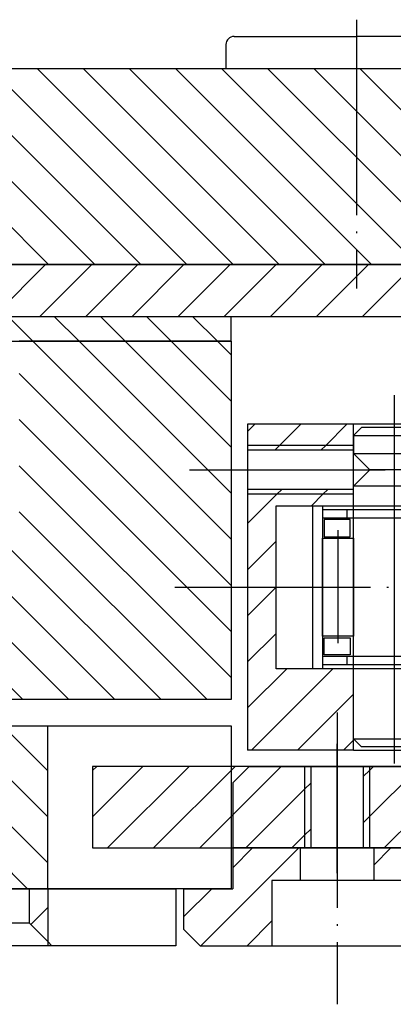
# Model space of a CAD drawing. Extents: x -1763 to 4575, y -3429 to 1051.
# Tile 60 of 80: x 3292 to 3315, y -2499 to -2439. Entities that reach past the tile are written whole.
import ezdxf

# ---------------------------------------------------------------- set-up
doc = ezdxf.new("R2010")
doc.units = 0
doc.linetypes.add('DASHED', pattern=[15, 7, -8])
doc.linetypes.add('DOT_CENTER', pattern=[14, 12, -1, 0, -1])
doc.layers.get('0').update_dxf_attribs({"linetype": 'CONTINUOUS'})
doc.layers.add('1', color=7, linetype='CONTINUOUS')
pattern_1 = [(45, (0, 0), (-1.4142136, 1.4142136), [])]
pattern_2 = [(135, (0, 0), (-1.4142136, -1.4142136), [])]
pattern_3 = [(45, (6e-14, 435.158), (-1.4142136, 1.4142136), [])]

# ---------------------------------------------------------------- blocks, each defined once
blk = doc.blocks.new('SHAFT_CAMROLL__28', base_point=(3311, -2484.573))
at = {"layer": '1', "color": 6, "linetype": 'DOT_CENTER'}
blk.add_line((3315, -2461.769), (3315, -2484.373), dxfattribs=at)
at = {"layer": '1', "color": 6, "linetype": 'CONTINUOUS'}
for p, q in [((3312.5, -2464.251), (3313, -2463.751)), ((3317, -2463.751), (3313, -2463.751)), ((3317.5, -2464.251), (3317, -2463.751)), ((3312.5, -2464.251), (3317.5, -2464.251)), ((3312.5, -2464.251), (3312.5, -2465.351)), ((3317.5, -2465.351), (3317.5, -2464.251)), ((3313.5, -2466.351), (3312.5, -2465.351)), ((3312.5, -2465.351), (3317.5, -2465.351)), ((3317.5, -2465.351), (3316.5, -2466.351)), ((3312.5, -2467.351), (3313.5, -2466.351)), ((3316.5, -2466.351), (3313.5, -2466.351)), ((3316.5, -2466.351), (3317.5, -2467.351)), ((3312.5, -2482.851), (3312.5, -2467.351)), ((3317.5, -2467.351), (3312.5, -2467.351)), ((3317.5, -2482.851), (3317.5, -2467.351)), ((3313, -2483.351), (3312.5, -2482.851)), ((3312.5, -2482.851), (3317.5, -2482.851)), ((3317, -2483.351), (3317.5, -2482.851)), ((3317, -2483.351), (3313, -2483.351))]:
    blk.add_line(p, q, dxfattribs=at)
blk = doc.blocks.new('BEARING1_T__29', base_point=(3310, -2455.269))
at = {"layer": '1', "color": 1, "linetype": 'DOT_CENTER'}
for p, q in [((3315, -2465.269), (3315, -2480.859)), ((3311.55, -2470.05), (3311.55, -2476.984)), ((3318.45, -2476.984), (3318.45, -2470.05))]:
    blk.add_line(p, q, dxfattribs=at)
at = {"layer": '1', "color": 1, "linetype": 'CONTINUOUS'}
for p, q in [((3310, -2478.551), (3310, -2468.551)), ((3310, -2468.551), (3310.6, -2468.551)), ((3310.6, -2468.551), (3310.6, -2468.801)), ((3310.6, -2468.551), (3319.4, -2468.551)), ((3319.4, -2468.551), (3320, -2468.551)), ((3319.4, -2468.801), (3319.4, -2468.551)), ((3320, -2468.551), (3320, -2478.551)), ((3310.6, -2468.801), (3310.6, -2469.301)), ((3312.1, -2468.801), (3310.6, -2468.801)), ((3310.6, -2469.301), (3312.1, -2469.301)), ((3310.6, -2469.301), (3310.6, -2470.551)), ((3310.7, -2469.401), (3310.7, -2470.451)), ((3312.3, -2469.401), (3310.7, -2469.401)), ((3317.9, -2468.801), (3312.1, -2468.801)), ((3312.1, -2468.801), (3312.1, -2469.301)), ((3312.1, -2469.301), (3317.9, -2469.301)), ((3312.3, -2470.451), (3312.3, -2469.401)), ((3317.7, -2469.401), (3317.7, -2470.451)), ((3319.3, -2469.401), (3317.7, -2469.401)), ((3319.4, -2468.801), (3317.9, -2468.801)), ((3317.9, -2468.801), (3317.9, -2469.301)), ((3317.9, -2469.301), (3319.4, -2469.301)), ((3319.3, -2470.451), (3319.3, -2469.401)), ((3319.4, -2469.301), (3319.4, -2468.801)), ((3319.4, -2470.551), (3319.4, -2469.301)), ((3310.6, -2476.551), (3310.6, -2470.551)), ((3310.6, -2470.551), (3312.5, -2470.551)), ((3310.6, -2470.551), (3310.6, -2476.551)), ((3310.7, -2470.451), (3312.3, -2470.451)), ((3312.5, -2470.551), (3312.5, -2476.551)), ((3317.5, -2476.551), (3317.5, -2470.551)), ((3317.5, -2470.551), (3319.4, -2470.551)), ((3317.7, -2470.451), (3319.3, -2470.451)), ((3319.4, -2470.551), (3319.4, -2476.551)), ((3319.4, -2476.551), (3319.4, -2470.551)), ((3312.5, -2476.551), (3310.6, -2476.551)), ((3310.6, -2476.551), (3310.6, -2477.801)), ((3310.7, -2476.651), (3312.3, -2476.651)), ((3310.7, -2477.701), (3310.7, -2476.651)), ((3312.3, -2476.651), (3312.3, -2477.701)), ((3319.4, -2476.551), (3317.5, -2476.551)), ((3317.7, -2476.651), (3319.3, -2476.651)), ((3317.7, -2477.701), (3317.7, -2476.651)), ((3319.3, -2476.651), (3319.3, -2477.701)), ((3319.4, -2477.801), (3319.4, -2476.551)), ((3312.1, -2477.801), (3310.6, -2477.801)), ((3310.6, -2477.801), (3310.6, -2478.301)), ((3312.3, -2477.701), (3310.7, -2477.701)), ((3317.9, -2477.801), (3312.1, -2477.801)), ((3312.1, -2477.801), (3312.1, -2478.301)), ((3319.3, -2477.701), (3317.7, -2477.701)), ((3317.9, -2478.301), (3317.9, -2477.801)), ((3319.4, -2477.801), (3317.9, -2477.801)), ((3319.4, -2478.301), (3319.4, -2477.801)), ((3310.6, -2478.301), (3310.6, -2478.551)), ((3310.6, -2478.301), (3312.1, -2478.301)), ((3312.1, -2478.301), (3317.9, -2478.301)), ((3317.9, -2478.301), (3319.4, -2478.301)), ((3319.4, -2478.551), (3319.4, -2478.301)), ((3310.6, -2478.551), (3310, -2478.551)), ((3319.4, -2478.551), (3310.6, -2478.551)), ((3320, -2478.551), (3319.4, -2478.551))]:
    blk.add_line(p, q, dxfattribs=at)
blk = doc.blocks.new('LOCKRING_S', base_point=(2980.704, -2483.551))
at = {"layer": '1', "linetype": 'CONTINUOUS'}
h = blk.add_hatch(dxfattribs=at)
h.set_pattern_fill('USER', color=2, scale=2, angle=45, pattern_type=0)
h.set_pattern_definition(pattern_1)
h.paths.add_polyline_path([(3312.5, -2463.551), (3312.5, -2464.851), (3306, -2464.851), (3306, -2463.551)])
h = blk.add_hatch(dxfattribs=at)
h.set_pattern_fill('USER', color=2, scale=2, angle=45, pattern_type=0)
h.set_pattern_definition(pattern_1)
h.paths.add_polyline_path([(3312.5, -2464.851), (3312.5, -2465.151), (3306, -2465.151), (3306, -2464.851)])
h = blk.add_hatch(dxfattribs=at)
h.set_pattern_fill('USER', color=2, scale=2, angle=45, pattern_type=0)
h.set_pattern_definition(pattern_1)
h.paths.add_polyline_path([(3312.5, -2467.551), (3312.5, -2467.851), (3306, -2467.851), (3306, -2467.551)])
h = blk.add_hatch(dxfattribs=at)
h.set_pattern_fill('USER', color=2, scale=2, angle=45, pattern_type=0)
h.set_pattern_definition(pattern_1)
h.paths.add_polyline_path([(3312.5, -2467.851), (3312.5, -2468.551), (3307.75, -2468.551), (3307.75, -2478.551), (3312.5, -2478.551), (3312.5, -2483.551), (3308, -2483.551), (3306, -2483.551), (3306, -2467.851)])
at = {"layer": '1', "color": 2, "linetype": 'CONTINUOUS'}
for p, q in [((3306, -2463.551), (3306, -2464.851)), ((3312.5, -2463.551), (3306, -2463.551)), ((3312.5, -2464.851), (3312.5, -2463.551)), ((3317.5, -2463.551), (3312.5, -2463.551)), ((3306, -2464.851), (3306, -2465.151)), ((3312.5, -2465.151), (3306, -2465.151)), ((3306, -2465.151), (3306, -2467.551)), ((3312.5, -2465.151), (3312.5, -2464.851)), ((3312.5, -2467.551), (3312.5, -2465.151)), ((3312.5, -2467.551), (3306, -2467.551)), ((3306, -2467.551), (3306, -2467.851)), ((3312.5, -2467.851), (3312.5, -2467.551)), ((3306, -2467.851), (3306, -2483.551)), ((3312.5, -2468.551), (3312.5, -2467.851)), ((3307.75, -2468.551), (3312.5, -2468.551)), ((3307.75, -2478.551), (3307.75, -2468.551)), ((3312.5, -2468.551), (3317.5, -2468.551)), ((3312.5, -2478.551), (3307.75, -2478.551)), ((3317.5, -2478.551), (3312.5, -2478.551)), ((3312.5, -2483.551), (3312.5, -2478.551)), ((3308, -2483.551), (3306, -2483.551)), ((3312.5, -2483.551), (3308, -2483.551)), ((3312.5, -2483.551), (3317, -2483.551))]:
    blk.add_line(p, q, dxfattribs=at)
at = {"layer": '1', "color": 2, "linetype": 'DASHED'}
for p, q in [((3312.5, -2464.851), (3306, -2464.851)), ((3312.5, -2467.851), (3306, -2467.851))]:
    blk.add_line(p, q, dxfattribs=at)
at = {"layer": '1', "color": 2, "linetype": 'DOT_CENTER'}
for p, q in [((3302.44, -2466.351), (3320.582, -2466.351)), ((3301.545, -2473.551), (3322.772, -2473.551))]:
    blk.add_line(p, q, dxfattribs=at)
at = {"layer": '1'}
for name, p in [('SHAFT_CAMROLL__28', (3311, -2484.573)), ('BEARING1_T__29', (3310, -2455.269))]:
    blk.add_blockref(name, p, dxfattribs=at)
blk = doc.blocks.new('PC_S', base_point=(3100, -2495.051))
at = {"layer": '1', "linetype": 'CONTINUOUS'}
h = blk.add_hatch(dxfattribs=at)
h.set_pattern_fill('USER', color=1, scale=2, angle=45, pattern_type=0)
h.set_pattern_definition(pattern_1)
h.paths.add_polyline_path([(3293.75, -2492.051), (3293.75, -2495.301), (3292.6, -2494.151), (3292.6, -2492.051)])
at = {"layer": '1', "color": 1, "linetype": 'CONTINUOUS'}
for p, q in [((3292.6, -2492.051), (3289.4, -2492.051)), ((3293.75, -2492.051), (3292.6, -2492.051)), ((3292.6, -2492.051), (3292.6, -2494.151)), ((3293.75, -2492.051), (3293.75, -2495.301)), ((3301.6, -2492.051), (3293.75, -2492.051)), ((3301.6, -2492.051), (3301.6, -2495.551)), ((3289.4, -2494.151), (3292.6, -2494.151)), ((3292.6, -2494.151), (3293.75, -2495.301)), ((3293.75, -2495.301), (3294, -2495.551)), ((3293.75, -2495.301), (3293.75, -2495.551)), ((3293.75, -2495.551), (3288, -2495.551)), ((3294, -2495.551), (3293.75, -2495.551)), ((3301.6, -2495.551), (3294, -2495.551))]:
    blk.add_line(p, q, dxfattribs=at)
blk = doc.blocks.new('PC_STIFF_S__33', base_point=(3095, -2501.758))
at = {"layer": '1', "linetype": 'CONTINUOUS'}
h = blk.add_hatch(dxfattribs=at)
h.set_pattern_fill('USER', color=5, scale=2, angle=135, pattern_type=0)
h.set_pattern_definition(pattern_2)
h.paths.add_polyline_path([(3293.75, -2482.051), (3293.75, -2492.051), (3288, -2492.051), (3288, -2482.051)])
at = {"layer": '1', "color": 5, "linetype": 'CONTINUOUS'}
for p, q in [((3288, -2482.051), (3293.75, -2482.051)), ((3293.75, -2482.051), (3305, -2482.051)), ((3293.75, -2492.051), (3293.75, -2482.051)), ((3305, -2482.051), (3305, -2492.051)), ((3288, -2492.051), (3293.75, -2492.051)), ((3293.75, -2492.051), (3301.6, -2492.051)), ((3305, -2492.051), (3301.6, -2492.051))]:
    blk.add_line(p, q, dxfattribs=at)
at = {"layer": '1'}
blk.add_blockref('PC_S', (3100, -2495.051), dxfattribs=at)
blk = doc.blocks.new('MITNEHMER_S', base_point=(3316.5, -2491.106))
at = {"layer": '1', "linetype": 'CONTINUOUS'}
h = blk.add_hatch(dxfattribs=at)
h.set_pattern_fill('USER', color=3, scale=2, angle=45, pattern_type=0)
h.set_pattern_definition(pattern_1)
h.paths.add_polyline_path([(3309.5, -2484.551), (3309.5, -2489.551), (3296.5, -2489.551), (3296.5, -2484.551)])
h = blk.add_hatch(dxfattribs=at)
h.set_pattern_fill('USER', color=3, scale=2, angle=45, pattern_type=0)
h.set_pattern_definition(pattern_1)
h.paths.add_polyline_path([(3309.9, -2484.551), (3309.9, -2489.551), (3309.5, -2489.551), (3309.5, -2484.551)])
h = blk.add_hatch(dxfattribs=at)
h.set_pattern_fill('USER', color=3, scale=2, angle=45, pattern_type=0)
h.set_pattern_definition(pattern_1)
h.paths.add_polyline_path([(3313.5, -2484.551), (3313.5, -2489.551), (3313.1, -2489.551), (3313.1, -2484.551)])
h = blk.add_hatch(dxfattribs=at)
h.set_pattern_fill('USER', color=3, scale=2, angle=45, pattern_type=0)
h.set_pattern_definition(pattern_1)
h.paths.add_polyline_path([(3316.5, -2484.551), (3316.5, -2489.551), (3313.5, -2489.551), (3313.5, -2484.551)])
at = {"layer": '1', "color": 3, "linetype": 'DOT_CENTER'}
blk.add_line((3311.5, -2491.106), (3311.5, -2483.164), dxfattribs=at)
at = {"layer": '1', "color": 3, "linetype": 'CONTINUOUS'}
for p, q in [((3296.5, -2484.551), (3296.5, -2489.551)), ((3309.5, -2484.551), (3296.5, -2484.551)), ((3309.9, -2484.551), (3309.5, -2484.551)), ((3309.9, -2489.551), (3309.9, -2484.551)), ((3313.1, -2484.551), (3309.9, -2484.551)), ((3313.1, -2484.551), (3313.1, -2489.551)), ((3313.5, -2484.551), (3313.1, -2484.551)), ((3316.5, -2484.551), (3313.5, -2484.551)), ((3316.5, -2489.551), (3316.5, -2484.551)), ((3296.5, -2489.551), (3309.5, -2489.551)), ((3309.5, -2489.551), (3309.9, -2489.551)), ((3309.9, -2489.551), (3313.1, -2489.551)), ((3313.1, -2489.551), (3313.5, -2489.551)), ((3313.5, -2489.551), (3316.5, -2489.551))]:
    blk.add_line(p, q, dxfattribs=at)
at = {"layer": '1', "color": 3, "linetype": 'DASHED'}
for p, q in [((3309.5, -2484.551), (3309.5, -2489.551)), ((3313.5, -2489.551), (3313.5, -2484.551))]:
    blk.add_line(p, q, dxfattribs=at)
blk = doc.blocks.new('RI_2010_12_5', base_point=(3200, -2249.617))
at = {"layer": '1', "linetype": 'CONTINUOUS'}
h = blk.add_hatch(dxfattribs=at)
h.set_pattern_fill('USER', color=4, scale=2, angle=45, pattern_type=0)
h.set_pattern_definition(pattern_3)
h.paths.add_polyline_path([(3317.5, -2489.551), (3313.75, -2489.551), (3313.75, -2491.551), (3315.5, -2491.551), (3315.5, -2495.551), (3320, -2495.551), (3327.641, -2495.551), (3356.12, -2495.551), (3357, -2494.027), (3357, -2482.551), (3365.497, -2482.551), (3365.998, -2482.051), (3366.002, -2478.05), (3365.497, -2477.551), (3333, -2477.549), (3333, -2466.051), (3332.5, -2465.551), (3320.5, -2465.551), (3320, -2466.051), (3320, -2484.551), (3317.5, -2484.551)])
h = blk.add_hatch(dxfattribs=at)
h.set_pattern_fill('USER', color=4, scale=2, angle=45, pattern_type=0)
h.set_pattern_definition(pattern_3)
h.paths.add_polyline_path([(3307.5, -2495.551), (3303.1, -2495.551), (3302.1, -2494.551), (3302.1, -2492.051), (3305.1, -2492.051), (3305.1, -2489.551), (3309.25, -2489.551), (3309.25, -2491.551), (3307.5, -2491.551)])
at = {"layer": '1', "color": 4, "linetype": 'DOT_CENTER'}
blk.add_line((3311.5, -2481.236), (3311.5, -2499.147), dxfattribs=at)
at = {"layer": '1', "color": 4, "linetype": 'CONTINUOUS'}
for p, q in [((3306.1, -2484.551), (3305.1, -2485.551)), ((3306.1, -2484.551), (3317.5, -2484.551)), ((3305.1, -2485.551), (3305.1, -2489.551)), ((3305.1, -2489.551), (3305.1, -2492.051)), ((3309.25, -2489.551), (3305.1, -2489.551)), ((3309.25, -2491.551), (3309.25, -2489.551)), ((3313.75, -2489.551), (3309.25, -2489.551)), ((3317.5, -2489.551), (3313.75, -2489.551)), ((3313.75, -2489.551), (3313.75, -2491.551)), ((3309.25, -2491.551), (3307.5, -2491.551)), ((3307.5, -2491.551), (3307.5, -2495.551)), ((3313.75, -2491.551), (3309.25, -2491.551)), ((3315.5, -2491.551), (3313.75, -2491.551)), ((3302.1, -2492.051), (3305.1, -2492.051)), ((3302.1, -2494.551), (3302.1, -2492.051)), ((3302.1, -2494.551), (3303.1, -2495.551)), ((3303.1, -2495.551), (3307.5, -2495.551)), ((3307.5, -2495.551), (3315.5, -2495.551))]:
    blk.add_line(p, q, dxfattribs=at)
at = {"layer": '1'}
blk.add_blockref('MITNEHMER_S', (3316.5, -2491.106), dxfattribs=at)
blk = doc.blocks.new('RI_ASSY_S', base_point=(3034.9, -2508.833))
blk.add_blockref('RI_2010_12_5', (3200, -2249.617))
at = {"layer": '1'}
for name, p in [('LOCKRING_S', (2980.704, -2483.551)), ('PC_STIFF_S__33', (3095, -2501.758))]:
    blk.add_blockref(name, p, dxfattribs=at)
blk = doc.blocks.new('DUTBD__34', base_point=(3055.22, -2456.951))
at = {"layer": '1', "linetype": 'CONTINUOUS'}
h = blk.add_hatch(dxfattribs=at)
h.set_pattern_fill('USER', color=3, scale=2, angle=45, pattern_type=0)
h.set_pattern_definition(pattern_1)
h.paths.add_polyline_path([(3344.78, -2453.751), (3248, -2453.751), (3248, -2456.951), (3344.78, -2456.951)])
at = {"layer": '1', "color": 3, "linetype": 'CONTINUOUS'}
for p, q in [((3248, -2453.751), (3344.78, -2453.751)), ((3344.78, -2456.951), (3248, -2456.951))]:
    blk.add_line(p, q, dxfattribs=at)
blk = doc.blocks.new('ISOLATOR1_S', base_point=(3095, -2458.451))
at = {"layer": '1', "linetype": 'CONTINUOUS'}
h = blk.add_hatch(dxfattribs=at)
h.set_pattern_fill('USER', color=1, scale=2, angle=135, pattern_type=0)
h.set_pattern_definition(pattern_2)
h.paths.add_polyline_path([(3305, -2456.951), (3305, -2458.451), (3281.55, -2458.451), (3281.55, -2456.951)])
at = {"layer": '1', "color": 1, "linetype": 'CONTINUOUS'}
for p, q in [((3305, -2456.951), (3281.55, -2456.951)), ((3305, -2458.451), (3305, -2456.951)), ((3281.55, -2458.451), (3305, -2458.451))]:
    blk.add_line(p, q, dxfattribs=at)
blk = doc.blocks.new('POGORING_S', base_point=(3100, -2500.508))
at = {"layer": '1', "linetype": 'CONTINUOUS'}
h = blk.add_hatch(dxfattribs=at)
h.set_pattern_fill('USER', scale=2, angle=135, pattern_type=0)
h.set_pattern_definition(pattern_2)
h.paths.add_polyline_path([(3260.3, -2458.451), (3260.3, -2465.951), (3261, -2466.451), (3261.7, -2465.951), (3261.7, -2458.451), (3264.3, -2458.451), (3264.3, -2465.951), (3265, -2466.451), (3265.7, -2465.951), (3265.7, -2458.451), (3268.3, -2458.451), (3268.3, -2465.951), (3269, -2466.451), (3269.7, -2465.951), (3269.7, -2458.451), (3272.3, -2458.451), (3272.3, -2465.951), (3273, -2466.451), (3273.7, -2465.951), (3273.7, -2458.451), (3276.3, -2458.451), (3276.3, -2465.951), (3277, -2466.451), (3277.7, -2465.951), (3277.7, -2458.451), (3280.3, -2458.451), (3280.3, -2465.951), (3281, -2466.451), (3281.7, -2465.951), (3281.7, -2458.451), (3287, -2458.451), (3287, -2470.451), (3287.5, -2470.451), (3287.5, -2473.451), (3289.5, -2474.151), (3291.5, -2473.451), (3291.5, -2470.451), (3292, -2470.451), (3292, -2458.451), (3305, -2458.451), (3305, -2480.451), (3287.5, -2480.451), (3287.5, -2488.451), (3281.7, -2488.451), (3281.7, -2480.951), (3281, -2480.451), (3280.3, -2480.951), (3280.3, -2488.451), (3277.7, -2488.451), (3277.7, -2480.951), (3277, -2480.451), (3276.3, -2480.951), (3276.3, -2488.451), (3273.7, -2488.451), (3273.7, -2480.951), (3273, -2480.451), (3272.3, -2480.951), (3272.3, -2488.451), (3269.7, -2488.451), (3269.7, -2480.951), (3269, -2480.451), (3268.3, -2480.951), (3268.3, -2488.451), (3265.7, -2488.451), (3265.7, -2480.951), (3265, -2480.451), (3264.3, -2480.951), (3264.3, -2488.451), (3261.7, -2488.451), (3261.7, -2480.951), (3261, -2480.451), (3260.3, -2480.951), (3260.3, -2488.451), (3257.7, -2488.451), (3257.7, -2480.951), (3257, -2480.451), (3256.3, -2480.951), (3256.3, -2488.451), (3253.7, -2488.451), (3253.7, -2480.951), (3253, -2480.451), (3252.3, -2480.951), (3252.3, -2488.451), (3249.4, -2488.451), (3249.4, -2484.451), (3249.2, -2484.451), (3249.2, -2482.451), (3248.4, -2481.951), (3247.6, -2482.451), (3247.6, -2484.451), (3247.4, -2484.451), (3247.4, -2488.451), (3246.5, -2488.451), (3246.5, -2480.451), (3245, -2480.451), (3245, -2458.451), (3252.3, -2458.451), (3252.3, -2465.951), (3253, -2466.451), (3253.7, -2465.951), (3253.7, -2458.451), (3256.3, -2458.451), (3256.3, -2465.951), (3257, -2466.451), (3257.7, -2465.951), (3257.7, -2458.451)])
at = {"layer": '1', "color": 7, "linetype": 'CONTINUOUS'}
for p, q in [((3305, -2458.451), (3292, -2458.451)), ((3305, -2458.451), (3305, -2480.451)), ((3305, -2480.451), (3287.5, -2480.451))]:
    blk.add_line(p, q, dxfattribs=at)
at = {"layer": '1'}
blk.add_blockref('ISOLATOR1_S', (3095, -2458.451), dxfattribs=at)
blk = doc.blocks.new('STIFF_PLATE_F', base_point=(3200, -2441.751))
at = {"layer": '1', "linetype": 'CONTINUOUS'}
h = blk.add_hatch(dxfattribs=at)
h.set_pattern_fill('USER', color=5, scale=2, angle=135, pattern_type=0)
h.set_pattern_definition(pattern_2)
h.paths.add_polyline_path([(3248, -2441.751), (3265, -2441.751), (3354, -2441.751), (3354, -2453.751), (3283.33, -2453.751), (3248, -2453.751)])
at = {"layer": '1', "color": 5, "linetype": 'DOT_CENTER'}
blk.add_line((3312.68, -2438.726), (3312.68, -2455.231), dxfattribs=at)
at = {"layer": '1', "color": 5, "linetype": 'CONTINUOUS'}
for p, q in [((3305.18, -2439.751), (3312.68, -2439.751)), ((3320.18, -2439.751), (3312.68, -2439.751)), ((3304.68, -2440.251), (3304.68, -2441.751)), ((3354, -2441.751), (3265, -2441.751)), ((3320.68, -2441.751), (3304.68, -2441.751)), ((3354, -2453.751), (3283.33, -2453.751))]:
    blk.add_line(p, q, dxfattribs=at)
blk.add_arc((3305.18, -2440.251), 0.5, 90, 180, dxfattribs=at)
blk = doc.blocks.new('PRESSER_ASSY_S', base_point=(3044, -2500.508))
at = {"layer": '1'}
for name, p in [('STIFF_PLATE_F', (3200, -2441.751)), ('POGORING_S', (3100, -2500.508)), ('DUTBD__34', (3055.22, -2456.951))]:
    blk.add_blockref(name, p, dxfattribs=at)
blk = doc.blocks.new('WP_DOCK_FIN', base_point=(2963.309, -2512.208))
at = {"layer": '1'}
for name, p in [('PRESSER_ASSY_S', (3044, -2500.508)), ('RI_ASSY_S', (3034.9, -2508.833))]:
    blk.add_blockref(name, p, dxfattribs=at)
blk = doc.blocks.new('D-E7015-60015-1S11A', base_point=(3568.527, -1838.199))
at = {"layer": '1'}
blk.add_blockref('WP_DOCK_FIN', (2963.309, -2512.208), dxfattribs=at)
blk = doc.blocks.new('WPIF_TSK__54', base_point=(3237.824, -3712.742))
blk.add_blockref('D-E7015-60015-1S11A', (3568.527, -1838.199))
blk = doc.blocks.new('C-E2803-62282-1S11B__55', base_point=(3200, -2449.251))
at = {"layer": '1'}
blk.add_blockref('WPIF_TSK__54', (3237.824, -3712.742), dxfattribs=at)

msp = doc.modelspace()

# ---------------------------------------------------------------- block references
at = {"layer": '1'}
msp.add_blockref('C-E2803-62282-1S11B__55', (3200, -2449.251), dxfattribs=at)

doc.saveas('drawing.dxf')
